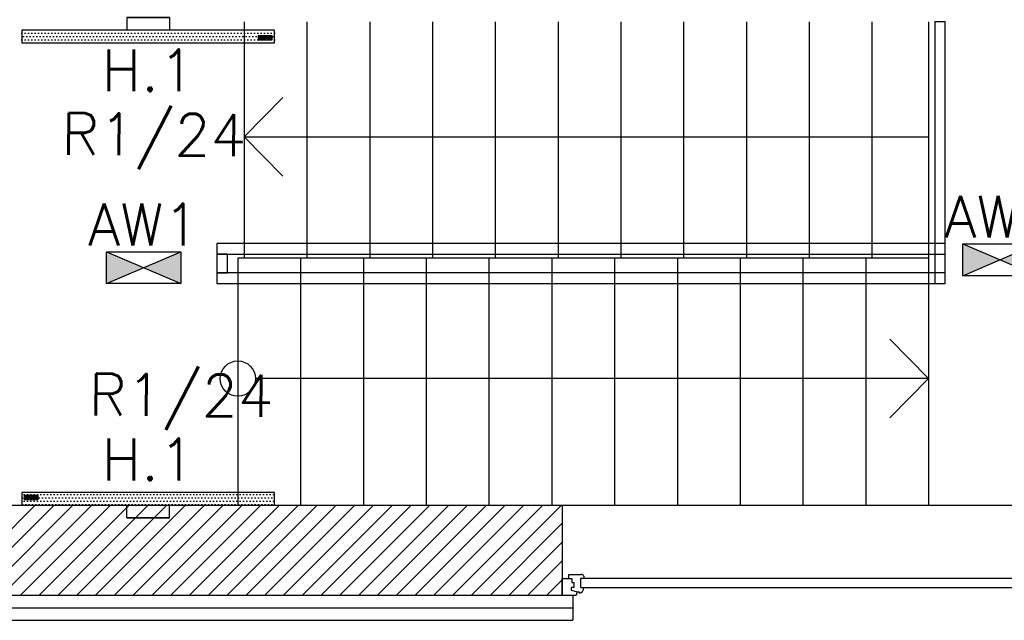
# Model space of a CAD drawing. Header units: millimetres. Extents: x 22250 to 51280, y -5012 to 7692.
# Tile 20 of 183: x 37801 to 38272, y -1432 to -1145. Entities that reach past the tile are written whole.
import ezdxf
from ezdxf.enums import TextEntityAlignment as Align

# ---------------------------------------------------------------- set-up
doc = ezdxf.new("R2010")
doc.units = ezdxf.units.MM
for name, color, linetype in [('_BI_LOGO', 140, 'Continuous'), ('_BI_OSW_OPIS', 140, 'Continuous'), ('_BI_OSW_OPRAWY', 140, 'Continuous'), ('E_podklad', 252, 'Continuous')]:
    doc.layers.add(name, color=color, linetype=linetype)
doc.layers.add('E_Obwody', color=3, linetype='Continuous', lineweight=13)
doc.styles.add('romans', font='romans.shx')
doc.styles.get("Standard").update_dxf_attribs({"font": 'arial.ttf'})
doc.linetypes.add('BATTING', pattern='A,0.0001,-0.1,[134,ltypeshp.shx,S=0.1,R=0,X=-0.1,Y=0],-0.2,[134,ltypeshp.shx,S=0.1,R=180,X=0.1,Y=0],-0.1', length=0.4001)

# ---------------------------------------------------------------- blocks, each defined once
blk = doc.blocks.new('AW1')
at = {"layer": '_BI_OSW_OPRAWY'}
h = blk.add_hatch(color=1, dxfattribs=at)
h.paths.add_polyline_path([(17.7, -7.6), (17.7, 7.6), (0, 0)])
h.paths.add_polyline_path([(0, 0), (-17.7, 7.6), (-17.7, -7.6)])
for p, q in [((-17.7, -7.6), (17.7, 7.6)), ((-17.7, 7.6), (17.7, -7.6))]:
    blk.add_line(p, q, dxfattribs=at)
blk.add_lwpolyline([(-17.7, 7.6), (17.7, 7.6), (17.7, -7.6), (-17.7, -7.6), (-17.7, 7.6)], dxfattribs=at)
at = {"layer": '_BI_OSW_OPIS', "color": 1, "style": 'romans'}
blk.add_attdef('AW1', text='', height=20, dxfattribs=at).set_placement((0, 10.6), align=Align.CENTER)
blk = doc.blocks.new('BI_LOGO')
at = {"layer": '_BI_LOGO', "linetype": 'Continuous'}
for p, q in [((0, 2.16), (6.37, 2.16)), ((0, 0), (0, 2.16)), ((6.37, 0), (0, 0)), ((0.17, 0.57), (0.17, 1.93)), ((0.17, 1.93), (0.75, 1.93)), ((0.76, 0.57), (0.17, 0.57)), ((0.45, 1.67), (0.82, 1.67)), ((0.45, 1.39), (0.45, 1.67)), ((0.82, 1.39), (0.45, 1.39)), ((0.45, 1.16), (0.84, 1.16)), ((0.45, 0.81), (0.45, 1.16)), ((0.84, 0.81), (0.45, 0.81)), ((0.75, 1.93), (0.8, 1.93)), ((0.81, 0.57), (0.76, 0.57)), ((0.8, 1.93), (0.84, 1.92)), ((0.86, 0.57), (0.81, 0.57)), ((0.82, 1.67), (0.85, 1.67)), ((0.85, 1.4), (0.82, 1.39)), ((0.84, 1.92), (0.89, 1.92)), ((0.84, 1.16), (0.87, 1.16)), ((0.87, 0.82), (0.84, 0.81)), ((0.85, 1.67), (0.88, 1.66)), ((0.88, 1.4), (0.85, 1.4)), ((0.9, 0.57), (0.86, 0.57)), ((0.87, 1.16), (0.9, 1.15)), ((0.9, 0.82), (0.87, 0.82)), ((0.88, 1.66), (0.9, 1.65)), ((0.9, 1.42), (0.88, 1.4)), ((0.89, 1.92), (0.93, 1.91)), ((0.9, 1.65), (0.92, 1.63)), ((0.92, 1.43), (0.9, 1.42)), ((0.9, 1.15), (0.92, 1.13)), ((0.93, 0.84), (0.9, 0.82)), ((0.94, 0.58), (0.9, 0.57)), ((0.92, 1.63), (0.94, 1.61)), ((0.94, 1.45), (0.92, 1.43)), ((0.92, 1.13), (0.95, 1.12)), ((0.93, 1.91), (0.97, 1.91)), ((0.95, 0.85), (0.93, 0.84)), ((0.94, 1.61), (0.95, 1.59)), ((0.95, 1.47), (0.94, 1.45)), ((0.98, 0.59), (0.94, 0.58)), ((0.95, 1.59), (0.96, 1.57)), ((0.96, 1.5), (0.95, 1.47)), ((0.95, 1.12), (0.96, 1.1)), ((0.96, 0.87), (0.95, 0.85)), ((0.96, 1.57), (0.96, 1.54)), ((0.96, 1.54), (0.96, 1.52)), ((0.96, 1.52), (0.96, 1.5)), ((0.96, 1.1), (0.98, 1.08)), ((0.98, 0.89), (0.96, 0.87)), ((0.97, 1.91), (1, 1.9)), ((0.98, 1.08), (0.99, 1.05)), ((0.99, 0.92), (0.98, 0.89)), ((1.04, 0.61), (0.98, 0.59)), ((0.99, 1.05), (0.99, 1.03)), ((0.99, 1.03), (1, 1)), ((1, 0.94), (0.99, 0.92)), ((1, 1.9), (1.06, 1.88)), ((1, 1), (1, 0.97)), ((1, 0.97), (1, 0.94)), ((1.09, 0.63), (1.04, 0.61)), ((1.06, 1.88), (1.1, 1.86)), ((1.11, 1.31), (1.08, 1.29)), ((1.08, 1.29), (1.13, 1.27)), ((1.14, 0.66), (1.09, 0.63)), ((1.1, 1.86), (1.14, 1.83)), ((1.13, 1.33), (1.11, 1.31)), ((1.16, 1.36), (1.13, 1.33)), ((1.13, 1.27), (1.17, 1.25)), ((1.14, 1.83), (1.18, 1.79)), ((1.18, 0.69), (1.14, 0.66)), ((1.18, 1.39), (1.16, 1.36)), ((1.17, 1.25), (1.2, 1.22)), ((1.18, 1.79), (1.2, 1.76)), ((1.2, 1.43), (1.18, 1.39)), ((1.22, 0.74), (1.18, 0.69)), ((1.2, 1.76), (1.22, 1.72)), ((1.22, 1.46), (1.2, 1.43)), ((1.2, 1.22), (1.23, 1.18)), ((1.22, 1.72), (1.23, 1.68)), ((1.23, 1.5), (1.22, 1.46)), ((1.25, 0.79), (1.22, 0.74)), ((1.23, 1.68), (1.24, 1.64)), ((1.24, 1.54), (1.23, 1.5)), ((1.23, 1.18), (1.25, 1.13)), ((1.24, 1.64), (1.24, 1.59)), ((1.24, 1.59), (1.24, 1.54)), ((1.25, 1.13), (1.27, 1.1)), ((1.26, 0.83), (1.25, 0.79)), ((1.27, 0.87), (1.26, 0.83)), ((1.27, 1.15), (1.28, 1.19)), ((1.27, 1.1), (1.27, 1.15)), ((1.27, 1.05), (1.27, 1.1)), ((1.27, 1.01), (1.27, 1.05)), ((1.27, 0.96), (1.27, 1.01)), ((1.28, 0.91), (1.27, 0.96)), ((1.28, 0.91), (1.27, 0.87)), ((1.28, 1.19), (1.29, 1.23)), ((1.29, 0.88), (1.28, 0.91)), ((1.29, 1.23), (1.3, 1.27)), ((1.3, 0.84), (1.29, 0.88)), ((1.3, 1.27), (1.32, 1.32)), ((1.31, 0.81), (1.3, 0.84)), ((1.33, 0.77), (1.31, 0.81)), ((1.32, 1.32), (1.35, 1.37)), ((1.35, 0.73), (1.33, 0.77)), ((1.35, 1.37), (1.37, 1.41)), ((1.38, 0.7), (1.35, 0.73)), ((1.37, 1.41), (1.4, 1.44)), ((1.4, 0.67), (1.38, 0.7)), ((1.4, 1.44), (1.44, 1.48)), ((1.43, 0.64), (1.4, 0.67)), ((1.47, 0.62), (1.43, 0.64)), ((1.44, 1.48), (1.48, 1.51)), ((1.5, 0.59), (1.47, 0.62)), ((1.48, 1.51), (1.52, 1.54)), ((1.54, 0.58), (1.5, 0.59)), ((1.52, 1.54), (1.56, 1.56)), ((2.18, 0.99), (1.53, 0.98)), ((1.53, 0.98), (1.54, 0.93)), ((1.54, 0.93), (1.56, 0.88)), ((1.58, 0.56), (1.54, 0.58)), ((1.56, 1.56), (1.6, 1.57)), ((1.57, 1.22), (1.56, 1.17)), ((1.56, 1.17), (1.93, 1.17)), ((1.56, 0.88), (1.58, 0.83)), ((1.58, 1.27), (1.57, 1.22)), ((1.61, 1.31), (1.58, 1.27)), ((1.58, 0.83), (1.6, 0.8)), ((1.62, 0.55), (1.58, 0.56)), ((1.6, 1.57), (1.65, 1.58)), ((1.6, 0.8), (1.64, 0.77)), ((1.65, 1.34), (1.61, 1.31)), ((1.66, 0.54), (1.62, 0.55)), ((1.64, 0.77), (1.68, 0.76)), ((1.65, 1.58), (1.7, 1.59)), ((1.7, 1.36), (1.65, 1.34)), ((1.71, 0.53), (1.66, 0.54)), ((1.68, 0.76), (1.73, 0.75)), ((1.7, 1.59), (1.75, 1.59)), ((1.75, 1.36), (1.7, 1.36)), ((1.75, 0.53), (1.71, 0.53)), ((1.73, 0.75), (1.77, 0.75)), ((1.75, 1.59), (1.8, 1.59)), ((1.79, 1.35), (1.75, 1.36)), ((1.8, 0.53), (1.75, 0.53)), ((1.77, 0.75), (1.8, 0.76)), ((1.83, 1.33), (1.79, 1.35)), ((1.8, 1.59), (1.85, 1.58)), ((1.8, 0.76), (1.83, 0.77)), ((1.85, 0.54), (1.8, 0.53)), ((1.87, 1.3), (1.83, 1.33)), ((1.83, 0.77), (1.86, 0.79)), ((1.85, 1.58), (1.89, 1.57)), ((1.9, 0.55), (1.85, 0.54)), ((1.86, 0.79), (1.88, 0.81)), ((1.9, 1.26), (1.87, 1.3)), ((1.88, 0.81), (1.89, 0.83)), ((1.89, 1.57), (1.93, 1.56)), ((1.89, 0.83), (1.9, 0.86)), ((1.92, 1.22), (1.9, 1.26)), ((1.9, 0.86), (2.2, 0.86)), ((1.95, 0.56), (1.9, 0.55)), ((1.93, 1.17), (1.92, 1.22)), ((1.93, 1.56), (1.97, 1.54)), ((1.99, 0.59), (1.95, 0.56)), ((1.97, 1.54), (2.01, 1.51)), ((2.04, 0.61), (1.99, 0.59)), ((2.01, 1.51), (2.05, 1.49)), ((2.08, 0.64), (2.04, 0.61)), ((2.05, 1.49), (2.08, 1.45)), ((2.08, 1.45), (2.11, 1.42)), ((2.11, 0.68), (2.08, 0.64)), ((2.11, 1.42), (2.13, 1.38)), ((2.14, 0.72), (2.11, 0.68)), ((2.13, 1.38), (2.15, 1.34)), ((2.17, 0.76), (2.14, 0.72)), ((2.15, 1.34), (2.18, 1.29)), ((2.17, 1.06), (2.18, 1.11)), ((2.18, 0.99), (2.17, 1.06)), ((2.18, 0.8), (2.17, 0.76)), ((2.18, 1.29), (2.19, 1.25)), ((2.18, 1.15), (2.19, 1.19)), ((2.18, 1.11), (2.18, 1.15)), ((2.18, 0.96), (2.18, 0.99)), ((2.19, 0.91), (2.18, 0.96)), ((2.2, 0.86), (2.18, 0.8)), ((2.19, 1.24), (2.2, 1.28)), ((2.19, 1.25), (2.19, 1.24)), ((2.19, 1.19), (2.19, 1.24)), ((2.21, 0.86), (2.19, 0.91)), ((2.19, 0.46), (2.48, 0.46)), ((2.2, 0.4), (2.19, 0.46)), ((2.2, 1.28), (2.22, 1.32)), ((2.21, 0.36), (2.2, 0.4)), ((2.22, 0.81), (2.21, 0.86)), ((2.22, 0.33), (2.21, 0.36)), ((2.22, 1.32), (2.23, 1.37)), ((2.24, 0.77), (2.22, 0.81)), ((2.24, 0.32), (2.22, 0.33)), ((2.23, 1.37), (2.26, 1.41)), ((2.27, 0.73), (2.24, 0.77)), ((2.26, 0.29), (2.24, 0.32)), ((2.26, 1.41), (2.28, 1.45)), ((2.29, 0.26), (2.26, 0.29)), ((2.29, 0.7), (2.27, 0.73)), ((2.28, 1.45), (2.31, 1.48)), ((2.32, 0.66), (2.29, 0.7)), ((2.33, 0.23), (2.29, 0.26)), ((2.31, 1.48), (2.35, 1.51)), ((2.36, 0.63), (2.32, 0.66)), ((2.38, 0.21), (2.33, 0.23)), ((2.35, 1.51), (2.38, 1.54)), ((2.39, 0.61), (2.36, 0.63)), ((2.38, 1.54), (2.43, 1.56)), ((2.43, 0.18), (2.38, 0.21)), ((2.43, 0.59), (2.39, 0.61)), ((2.43, 1.56), (2.47, 1.57)), ((2.48, 0.58), (2.43, 0.59)), ((2.46, 0.17), (2.43, 0.18)), ((2.43, 0.18), (2.43, 0.18)), ((2.46, 1.15), (2.45, 1.1)), ((2.45, 1.1), (2.45, 1.05)), ((2.45, 1.05), (2.45, 1)), ((2.45, 1), (2.46, 0.96)), ((2.47, 1.19), (2.46, 1.15)), ((2.46, 0.96), (2.47, 0.92)), ((2.5, 0.16), (2.46, 0.17)), ((2.47, 1.57), (2.52, 1.58)), ((2.48, 1.22), (2.47, 1.19)), ((2.47, 0.92), (2.49, 0.88)), ((2.49, 1.26), (2.48, 1.22)), ((2.52, 0.57), (2.48, 0.58)), ((2.48, 0.46), (2.49, 0.43)), ((2.51, 1.28), (2.49, 1.26)), ((2.49, 0.88), (2.51, 0.85)), ((2.49, 0.43), (2.52, 0.41)), ((2.55, 0.16), (2.5, 0.16)), ((2.53, 1.31), (2.51, 1.28)), ((2.51, 0.85), (2.54, 0.83)), ((2.52, 1.58), (2.58, 1.58)), ((2.57, 0.57), (2.52, 0.57)), ((2.52, 0.41), (2.54, 0.38)), ((2.56, 1.32), (2.53, 1.31)), ((2.54, 0.83), (2.57, 0.8)), ((2.54, 0.38), (2.57, 0.37)), ((2.59, 0.16), (2.55, 0.16)), ((2.59, 1.34), (2.56, 1.32)), ((2.57, 0.8), (2.61, 0.79)), ((2.61, 0.57), (2.57, 0.57)), ((2.57, 0.37), (2.62, 0.37)), ((2.58, 1.58), (2.64, 1.58)), ((2.62, 1.34), (2.59, 1.34)), ((2.64, 0.15), (2.59, 0.16)), ((2.61, 0.79), (2.65, 0.79)), ((2.65, 0.57), (2.61, 0.57)), ((2.65, 1.35), (2.62, 1.34)), ((2.62, 0.37), (2.66, 0.37)), ((2.64, 1.58), (2.7, 1.57)), ((2.69, 0.15), (2.64, 0.15)), ((2.71, 1.34), (2.65, 1.35)), ((2.65, 0.79), (2.71, 0.79)), ((2.69, 0.58), (2.65, 0.57)), ((2.66, 0.37), (2.7, 0.37)), ((2.73, 0.59), (2.69, 0.58)), ((2.74, 0.16), (2.69, 0.15)), ((2.7, 1.57), (2.75, 1.55)), ((2.7, 0.37), (2.74, 0.38)), ((2.75, 1.33), (2.71, 1.34)), ((2.71, 0.79), (2.75, 0.81)), ((2.77, 0.6), (2.73, 0.59)), ((2.74, 0.38), (2.77, 0.39)), ((2.78, 0.16), (2.74, 0.16)), ((2.75, 1.55), (2.79, 1.52)), ((2.79, 1.3), (2.75, 1.33)), ((2.75, 0.81), (2.79, 0.83)), ((2.8, 0.62), (2.77, 0.6)), ((2.77, 0.39), (2.8, 0.41)), ((2.83, 0.17), (2.78, 0.16)), ((2.79, 1.52), (2.83, 1.49)), ((2.82, 1.27), (2.79, 1.3)), ((2.79, 0.83), (2.82, 0.87)), ((2.83, 0.64), (2.8, 0.62)), ((2.8, 0.41), (2.83, 0.43)), ((2.84, 1.22), (2.82, 1.27)), ((2.82, 0.87), (2.84, 0.91)), ((2.83, 1.49), (2.86, 1.44)), ((2.86, 0.67), (2.83, 0.64)), ((2.83, 0.43), (2.84, 0.46)), ((2.87, 0.18), (2.83, 0.17)), ((2.86, 1.17), (2.84, 1.22)), ((2.84, 0.91), (2.86, 0.96)), ((2.84, 0.46), (2.85, 0.5)), ((2.85, 0.5), (2.86, 0.54)), ((2.86, 1.44), (2.86, 1.56)), ((2.86, 1.56), (3.13, 1.56)), ((2.87, 1.12), (2.86, 1.17)), ((2.86, 0.96), (2.87, 1.01)), ((2.86, 0.58), (2.86, 0.67)), ((2.86, 0.54), (2.86, 0.58)), ((2.87, 1.06), (2.87, 1.12)), ((2.87, 1.01), (2.87, 1.06)), ((2.9, 0.19), (2.87, 0.18)), ((2.94, 0.2), (2.9, 0.19)), ((2.98, 0.23), (2.94, 0.2)), ((3.02, 0.26), (2.98, 0.23)), ((3.04, 0.29), (3.02, 0.26)), ((3.07, 0.33), (3.04, 0.29)), ((3.09, 0.38), (3.07, 0.33)), ((3.11, 0.43), (3.09, 0.38)), ((3.13, 0.49), (3.11, 0.43)), ((3.13, 1.56), (3.13, 0.72)), ((3.13, 0.72), (3.13, 0.67)), ((3.13, 0.67), (3.13, 0.62)), ((3.13, 0.62), (3.13, 0.58)), ((3.13, 0.58), (3.13, 0.53)), ((3.13, 0.53), (3.13, 0.49)), ((3.22, 0.55), (3.22, 1.9)), ((3.22, 1.9), (3.5, 1.9)), ((3.5, 0.55), (3.22, 0.55)), ((3.5, 1.9), (3.5, 1.46)), ((3.5, 1.46), (3.51, 1.49)), ((3.51, 1.22), (3.5, 1.18)), ((3.5, 1.18), (3.5, 1.13)), ((3.5, 1.13), (3.5, 1.08)), ((3.5, 1.08), (3.5, 0.55)), ((3.51, 1.49), (3.54, 1.51)), ((3.52, 1.25), (3.51, 1.22)), ((3.54, 1.28), (3.52, 1.25)), ((3.54, 1.51), (3.57, 1.53)), ((3.55, 1.3), (3.54, 1.28)), ((3.59, 1.33), (3.55, 1.3)), ((3.57, 1.53), (3.6, 1.55)), ((3.65, 1.35), (3.59, 1.33)), ((3.6, 1.55), (3.64, 1.56)), ((3.64, 1.56), (3.69, 1.58)), ((3.7, 1.36), (3.65, 1.35)), ((3.69, 1.58), (3.73, 1.58)), ((3.74, 1.35), (3.7, 1.36)), ((3.73, 1.58), (3.77, 1.59)), ((3.77, 1.33), (3.74, 1.35)), ((3.77, 1.59), (3.81, 1.59)), ((3.8, 1.31), (3.77, 1.33)), ((3.82, 1.29), (3.8, 1.31)), ((3.81, 1.59), (3.86, 1.58)), ((3.83, 1.26), (3.82, 1.29)), ((3.84, 1.23), (3.83, 1.26)), ((3.85, 1.19), (3.84, 1.23)), ((3.85, 1.15), (3.85, 1.19)), ((3.85, 1.1), (3.85, 1.15)), ((3.85, 0.56), (3.85, 1.1)), ((4.13, 0.56), (3.85, 0.56)), ((3.86, 1.58), (3.9, 1.57)), ((3.9, 1.57), (3.94, 1.56)), ((3.94, 1.56), (3.98, 1.54)), ((3.98, 1.54), (4.01, 1.51)), ((4.01, 1.51), (4.04, 1.48)), ((4.04, 1.48), (4.07, 1.45)), ((4.07, 1.45), (4.09, 1.41)), ((4.09, 1.41), (4.11, 1.36)), ((4.11, 1.36), (4.12, 1.31)), ((4.12, 1.31), (4.12, 1.27)), ((4.12, 1.27), (4.13, 1.22)), ((4.13, 1.22), (4.13, 1.17)), ((4.13, 1.17), (4.13, 0.56)), ((4.14, 1.14), (4.15, 1.18)), ((4.14, 1.09), (4.14, 1.14)), ((4.14, 1.05), (4.14, 1.09)), ((4.14, 1), (4.14, 1.05)), ((4.14, 0.96), (4.14, 1)), ((4.15, 0.92), (4.14, 0.96)), ((4.15, 1.18), (4.16, 1.23)), ((4.16, 0.88), (4.15, 0.92)), ((4.16, 1.23), (4.17, 1.27)), ((4.17, 0.84), (4.16, 0.88)), ((4.17, 1.27), (4.19, 1.32)), ((4.18, 0.8), (4.17, 0.84)), ((4.2, 0.77), (4.18, 0.8)), ((4.19, 1.32), (4.22, 1.36)), ((4.22, 0.73), (4.2, 0.77)), ((4.22, 1.36), (4.24, 1.4)), ((4.25, 0.69), (4.22, 0.73)), ((4.24, 1.4), (4.28, 1.44)), ((4.28, 0.66), (4.25, 0.69)), ((4.28, 1.44), (4.31, 1.47)), ((4.31, 0.64), (4.28, 0.66)), ((4.31, 1.47), (4.35, 1.5)), ((4.34, 0.61), (4.31, 0.64)), ((4.38, 0.59), (4.34, 0.61)), ((4.35, 1.5), (4.39, 1.53)), ((4.41, 0.57), (4.38, 0.59)), ((4.39, 1.53), (4.43, 1.55)), ((5.09, 0.98), (4.41, 0.97)), ((4.41, 0.97), (4.41, 0.93)), ((4.41, 0.93), (4.43, 0.87)), ((4.45, 0.55), (4.41, 0.57)), ((4.43, 1.55), (4.47, 1.57)), ((4.44, 1.22), (4.43, 1.16)), ((4.43, 1.16), (4.79, 1.16)), ((4.43, 0.87), (4.45, 0.83)), ((4.46, 1.27), (4.44, 1.22)), ((4.45, 0.83), (4.48, 0.79)), ((4.49, 0.54), (4.45, 0.55)), ((4.49, 1.32), (4.46, 1.27)), ((4.47, 1.57), (4.52, 1.58)), ((4.48, 0.79), (4.51, 0.77)), ((4.52, 1.34), (4.49, 1.32)), ((4.54, 0.53), (4.49, 0.54)), ((4.51, 0.77), (4.56, 0.75)), ((4.52, 1.58), (4.57, 1.58)), ((4.57, 1.35), (4.52, 1.34)), ((4.58, 0.53), (4.54, 0.53)), ((4.56, 0.75), (4.6, 0.75)), ((4.57, 1.58), (4.62, 1.59)), ((4.63, 1.36), (4.57, 1.35)), ((4.62, 0.53), (4.58, 0.53)), ((4.6, 0.75), (4.64, 0.75)), ((4.62, 1.59), (4.67, 1.58)), ((4.67, 0.53), (4.62, 0.53)), ((4.67, 1.35), (4.63, 1.36)), ((4.64, 0.75), (4.67, 0.75)), ((4.67, 1.58), (4.72, 1.58)), ((4.71, 1.33), (4.67, 1.35)), ((4.67, 0.75), (4.7, 0.76)), ((4.72, 0.54), (4.67, 0.53)), ((4.7, 0.76), (4.73, 0.78)), ((4.74, 1.3), (4.71, 1.33)), ((4.72, 1.58), (4.76, 1.57)), ((4.77, 0.54), (4.72, 0.54)), ((4.73, 0.78), (4.75, 0.8)), ((4.77, 1.26), (4.74, 1.3)), ((4.75, 0.8), (4.77, 0.83)), ((4.76, 1.57), (4.8, 1.55)), ((4.79, 1.21), (4.77, 1.26)), ((4.77, 0.83), (4.78, 0.86)), ((4.82, 0.56), (4.77, 0.54)), ((4.78, 0.86), (5.07, 0.85)), ((4.79, 1.16), (4.79, 1.21)), ((4.8, 1.55), (4.85, 1.53)), ((4.87, 0.58), (4.82, 0.56)), ((4.85, 1.53), (4.88, 1.51)), ((4.91, 0.61), (4.87, 0.58)), ((4.88, 1.51), (4.92, 1.48)), ((4.95, 0.64), (4.91, 0.61)), ((4.92, 1.48), (4.95, 1.45)), ((4.95, 1.45), (4.98, 1.41)), ((4.98, 0.67), (4.95, 0.64)), ((4.98, 1.41), (5, 1.37)), ((5.01, 0.71), (4.98, 0.67)), ((5, 1.37), (5.03, 1.33)), ((5.04, 0.75), (5.01, 0.71)), ((5.03, 1.33), (5.05, 1.29)), ((5.06, 0.8), (5.04, 0.75)), ((5.05, 1.29), (5.06, 1.25)), ((5.06, 1.25), (5.07, 1.21)), ((5.07, 0.85), (5.06, 0.8)), ((5.07, 1.21), (5.08, 1.17)), ((5.08, 1.17), (5.08, 1.12)), ((5.08, 1.12), (5.09, 1.08)), ((5.09, 1.08), (5.09, 1.03)), ((5.09, 1.03), (5.09, 0.98)), ((5.1, 0.55), (5.1, 1.91)), ((5.1, 1.91), (5.37, 1.91)), ((5.37, 0.55), (5.1, 0.55)), ((5.37, 1.91), (5.37, 0.55)), ((5.47, 0.54), (5.47, 1.9)), ((5.47, 1.9), (5.74, 1.9)), ((5.74, 0.54), (5.47, 0.54)), ((5.74, 1.9), (5.74, 0.54)), ((5.84, 1.65), (5.84, 1.91)), ((5.84, 1.91), (6.11, 1.91)), ((6.11, 1.65), (5.84, 1.65)), ((5.84, 0.55), (5.84, 1.55)), ((5.84, 1.55), (6.11, 1.55)), ((6.11, 0.55), (5.84, 0.55)), ((6.11, 1.91), (6.11, 1.65)), ((6.11, 1.55), (6.11, 0.55)), ((6.37, 2.16), (6.37, 0))]:
    blk.add_line(p, q, dxfattribs=at)
blk = doc.blocks.new('H.1')
at = {"layer": '_BI_OSW_OPRAWY'}
h = blk.add_hatch(dxfattribs=at)
h.set_pattern_fill('DOTS1', color=256, style=0)
h.set_pattern_definition([(0, (-2689.363, 24202.941), (0.79375, 1.5875), [0, -1.5875])])
h.paths.add_polyline_path([(-60.35, -12), (60.35, -12), (60.35, -6), (10.15, -6), (-10.15, -6), (-60.35, -6)])
h.paths.add_polyline_path([(52.75, -10.77), (52.75, -8.62), (59.11, -8.62), (59.11, -10.77)], flags=16)
h.paths.add_polyline_path([(56.34, -9.45), (56.39, -9.42), (56.44, -9.42), (56.48, -9.43), (56.52, -9.44), (56.54, -9.46), (56.56, -9.48), (56.58, -9.51), (56.59, -9.54), (56.59, -9.58), (56.6, -9.62), (56.6, -9.67), (56.6, -10.22), (56.88, -10.22), (56.88, -9.9), (56.9, -9.9), (56.9, -9.86), (56.89, -9.81), (56.88, -9.77), (56.88, -9.72), (56.88, -9.68), (56.88, -9.68), (56.88, -9.6), (56.87, -9.55), (56.87, -9.5), (56.86, -9.46), (56.86, -9.41), (56.84, -9.37), (56.82, -9.33), (56.79, -9.29), (56.76, -9.26), (56.72, -9.23), (56.68, -9.22), (56.64, -9.2), (56.6, -9.19), (56.55, -9.18), (56.52, -9.18), (56.47, -9.19), (56.43, -9.2), (56.39, -9.21), (56.35, -9.22), (56.31, -9.24), (56.28, -9.26), (56.27, -9.27), (56.24, -9.31), (56.26, -9.28), (56.24, -9.27), (56.24, -8.87), (55.96, -8.87), (55.96, -10.22), (56.24, -10.22), (56.24, -9.69), (56.24, -9.64), (56.25, -9.59), (56.25, -9.56), (56.26, -9.52), (56.28, -9.49), (56.3, -9.47)], flags=0)
h.paths.add_polyline_path([(56.26, -9.28), (56.24, -9.31), (56.27, -9.27)], flags=0)
h.paths.add_polyline_path([(56.88, -9.6), (56.88, -9.68), (56.88, -9.68), (56.88, -9.72), (56.88, -9.77), (56.89, -9.81), (56.9, -9.86), (56.9, -9.9), (56.92, -9.93), (56.93, -9.97), (56.95, -10.01), (56.97, -10.04), (56.99, -10.08), (57.02, -10.11), (57.05, -10.14), (57.09, -10.16), (57.12, -10.18), (57.16, -10.2), (57.2, -10.22), (57.24, -10.23), (57.28, -10.24), (57.33, -10.24), (57.37, -10.25), (57.42, -10.24), (57.47, -10.24), (57.52, -10.23), (57.57, -10.21), (57.61, -10.19), (57.66, -10.17), (57.7, -10.14), (57.73, -10.1), (57.76, -10.06), (57.78, -10.02), (57.8, -9.97), (57.82, -9.92), (57.52, -9.91), (57.5, -9.96), (57.5, -9.97), (57.48, -9.99), (57.45, -10.01), (57.44, -10.01), (57.42, -10.02), (57.39, -10.03), (57.35, -10.02), (57.3, -10.02), (57.26, -10), (57.22, -9.98), (57.2, -9.95), (57.18, -9.9), (57.16, -9.85), (57.15, -9.8), (57.83, -9.79), (57.83, -9.74), (57.83, -9.69), (57.83, -9.65), (57.83, -9.61), (57.82, -9.57), (57.81, -9.53), (57.79, -9.49), (57.77, -9.44), (57.75, -9.4), (57.73, -9.36), (57.7, -9.32), (57.67, -9.29), (57.63, -9.26), (57.59, -9.24), (57.55, -9.22), (57.51, -9.21), (57.46, -9.19), (57.42, -9.19), (57.37, -9.19), (57.32, -9.19), (57.27, -9.19), (57.22, -9.21), (57.18, -9.22), (57.14, -9.24), (57.1, -9.27), (57.06, -9.3), (57.02, -9.33), (56.99, -9.37), (56.96, -9.41), (56.94, -9.46), (56.92, -9.5), (56.91, -9.55), (56.87, -9.55)], flags=0)
h.paths.add_polyline_path([(57.54, -9.61), (57.18, -9.61), (57.19, -9.55), (57.2, -9.5), (57.23, -9.46), (57.27, -9.43), (57.32, -9.42), (57.37, -9.42), (57.41, -9.42), (57.45, -9.44), (57.49, -9.47), (57.52, -9.51), (57.53, -9.56)], flags=0)
h.paths.add_polyline_path([(57.85, -10.22), (58.12, -10.22), (58.12, -8.86), (57.85, -8.86), (57.85, -9.57), (57.82, -9.57), (57.83, -9.61), (57.83, -9.65), (57.83, -9.69), (57.83, -9.74), (57.83, -9.79), (57.85, -9.79), (57.85, -9.92)], flags=0)
h.paths.add_polyline_path([(57.83, -9.79), (57.15, -9.8), (57.16, -9.85), (57.18, -9.9), (57.2, -9.95), (57.22, -9.98), (57.26, -10), (57.3, -10.02), (57.35, -10.02), (57.39, -10.03), (57.42, -10.02), (57.44, -10.01), (57.45, -10.01), (57.48, -9.99), (57.5, -9.97), (57.5, -9.96), (57.52, -9.91), (57.82, -9.92), (57.85, -9.92), (57.85, -9.79)], flags=0)
h.paths.add_polyline_path([(55.27, -10.37), (55.24, -10.34), (55.23, -10.31), (54.93, -10.31), (54.95, -10.38), (54.96, -10.42), (54.99, -10.46), (55.01, -10.48), (55.04, -10.51), (55.08, -10.54), (55.12, -10.57), (55.17, -10.59), (55.21, -10.6), (55.25, -10.61), (55.29, -10.61), (55.34, -10.62), (55.38, -10.62), (55.43, -10.62), (55.48, -10.62), (55.53, -10.61), (55.57, -10.6), (55.61, -10.59), (55.65, -10.58), (55.69, -10.57), (55.73, -10.54), (55.76, -10.52), (55.79, -10.48), (55.81, -10.45), (55.84, -10.4), (55.86, -10.34), (55.87, -10.28), (55.88, -10.24), (55.88, -10.2), (55.88, -10.15), (55.88, -10.1), (55.88, -10.05), (55.88, -9.21), (55.61, -9.21), (55.61, -9.28), (55.57, -9.28), (55.54, -9.25), (55.5, -9.22), (55.44, -9.2), (55.38, -9.19), (55.32, -9.19), (55.27, -9.19), (55.22, -9.2), (55.17, -9.21), (55.13, -9.23), (55.09, -9.26), (55.06, -9.29), (55.03, -9.32), (55, -9.36), (54.98, -9.41), (54.96, -9.45), (54.95, -9.49), (54.94, -9.53), (54.93, -9.58), (54.93, -9.62), (54.92, -9.67), (54.92, -9.71), (54.93, -9.79), (54.93, -9.82), (54.94, -9.87), (54.95, -9.91), (54.97, -9.96), (54.99, -10), (55.01, -10.04), (55.04, -10.08), (55.07, -10.11), (55.1, -10.14), (55.14, -10.16), (55.18, -10.18), (55.22, -10.19), (55.27, -10.2), (55.31, -10.21), (55.35, -10.2), (55.39, -10.2), (55.43, -10.19), (55.47, -10.18), (55.51, -10.17), (55.55, -10.15), (55.58, -10.13), (55.61, -10.1), (55.61, -10.19), (55.6, -10.24), (55.6, -10.28), (55.57, -10.34), (55.54, -10.36), (55.49, -10.39), (55.45, -10.4), (55.41, -10.4), (55.37, -10.4), (55.32, -10.4), (55.29, -10.39)], flags=0)
h.paths.add_polyline_path([(55.28, -9.46), (55.31, -9.45), (55.33, -9.44), (55.37, -9.43), (55.4, -9.43), (55.45, -9.43), (55.5, -9.45), (55.54, -9.47), (55.57, -9.51), (55.59, -9.55), (55.6, -9.6), (55.61, -9.65), (55.62, -9.71), (55.61, -9.77), (55.6, -9.82), (55.59, -9.86), (55.56, -9.91), (55.53, -9.94), (55.5, -9.97), (55.45, -9.98), (55.4, -9.98), (55.36, -9.98), (55.32, -9.97), (55.29, -9.95), (55.26, -9.92), (55.24, -9.89), (55.22, -9.85), (55.21, -9.81), (55.2, -9.77), (55.2, -9.73), (55.2, -9.67), (55.21, -9.63), (55.21, -9.58), (55.23, -9.55), (55.24, -9.51), (55.26, -9.49)], flags=0)
h.paths.add_polyline_path([(54.92, -9.67), (54.93, -9.62), (54.93, -9.58), (54.94, -9.53), (54.95, -9.49), (54.92, -9.48), (54.9, -9.43), (54.88, -9.39), (54.85, -9.35), (54.83, -9.32), (54.79, -9.29), (54.76, -9.26), (54.72, -9.23), (54.68, -9.22), (54.64, -9.2), (54.59, -9.19), (54.55, -9.18), (54.5, -9.18), (54.44, -9.18), (54.4, -9.19), (54.35, -9.2), (54.3, -9.22), (54.26, -9.24), (54.22, -9.26), (54.19, -9.29), (54.15, -9.33), (54.12, -9.36), (54.09, -9.41), (54.07, -9.45), (54.05, -9.5), (54.03, -9.54), (54.02, -9.58), (54.02, -9.63), (54, -9.64), (54.01, -9.68), (54.01, -9.72), (54.01, -9.76), (54.02, -9.81), (54.03, -9.86), (54.02, -9.9), (54.03, -9.89), (54.04, -9.93), (54.06, -9.97), (54.07, -10), (54.1, -10.04), (54.12, -10.07), (54.15, -10.1), (54.18, -10.13), (54.21, -10.16), (54.25, -10.18), (54.29, -10.2), (54.33, -10.21), (54.37, -10.22), (54.41, -10.23), (54.45, -10.24), (54.5, -10.24), (54.55, -10.24), (54.6, -10.23), (54.65, -10.22), (54.69, -10.21), (54.74, -10.19), (54.79, -10.16), (54.83, -10.13), (54.86, -10.09), (54.89, -10.05), (54.91, -10.01), (54.93, -9.97), (54.94, -9.95), (54.97, -9.96), (54.95, -9.91), (54.95, -9.91), (54.65, -9.91), (54.64, -9.92), (54.64, -9.94), (54.62, -9.98), (54.61, -9.99), (54.58, -10), (54.55, -10.01), (54.52, -10.02), (54.48, -10.02), (54.43, -10.01), (54.38, -10), (54.35, -9.98), (54.33, -9.94), (54.3, -9.89), (54.29, -9.84), (54.28, -9.79), (54.93, -9.79), (54.92, -9.71)], flags=0)
h.paths.add_polyline_path([(54.67, -9.55), (54.67, -9.6), (54.31, -9.6), (54.31, -9.55), (54.33, -9.5), (54.36, -9.46), (54.4, -9.43), (54.44, -9.42), (54.5, -9.41), (54.54, -9.42), (54.58, -9.44), (54.62, -9.47), (54.65, -9.51)], flags=0)
h.paths.add_polyline_path([(53.5, -8.84), (52.92, -8.84), (52.92, -10.21), (53.51, -10.21), (53.56, -10.2), (53.6, -10.2), (53.65, -10.2), (53.69, -10.19), (53.73, -10.18), (53.78, -10.17), (53.84, -10.14), (53.89, -10.11), (53.93, -10.08), (53.96, -10.04), (53.99, -9.99), (54.01, -9.94), (54.02, -9.9), (54.03, -9.86), (54.02, -9.81), (54.01, -9.76), (54.01, -9.72), (54.01, -9.68), (54, -9.64), (53.98, -9.59), (53.95, -9.55), (53.91, -9.52), (53.87, -9.5), (53.83, -9.48), (53.85, -9.46), (53.88, -9.44), (53.9, -9.41), (53.93, -9.38), (53.95, -9.35), (53.96, -9.31), (53.98, -9.27), (53.98, -9.23), (53.99, -9.19), (53.98, -9.14), (53.98, -9.09), (53.96, -9.05), (53.94, -9.01), (53.92, -8.98), (53.89, -8.95), (53.85, -8.92), (53.8, -8.89), (53.75, -8.87), (53.71, -8.86), (53.67, -8.86), (53.63, -8.85), (53.59, -8.85), (53.54, -8.84)], flags=0)
h.paths.add_polyline_path([(53.56, -9.1), (53.59, -9.1), (53.62, -9.11), (53.65, -9.12), (53.67, -9.14), (53.68, -9.16), (53.7, -9.18), (53.7, -9.19), (53.71, -9.2), (53.71, -9.23), (53.71, -9.25), (53.71, -9.28), (53.7, -9.3), (53.69, -9.32), (53.67, -9.34), (53.65, -9.36), (53.62, -9.37), (53.6, -9.38), (53.56, -9.38), (53.2, -9.38), (53.2, -9.1)], flags=0)
h.paths.add_polyline_path([(53.2, -9.61), (53.59, -9.61), (53.62, -9.62), (53.65, -9.62), (53.66, -9.63), (53.67, -9.64), (53.69, -9.65), (53.71, -9.67), (53.72, -9.68), (53.73, -9.72), (53.74, -9.73), (53.74, -9.77), (53.74, -9.8), (53.74, -9.83), (53.73, -9.85), (53.72, -9.88), (53.71, -9.9), (53.67, -9.94), (53.65, -9.95), (53.59, -9.96), (53.2, -9.96)], flags=0)
h.paths.add_polyline_path([(58.22, -8.87), (58.22, -10.23), (58.49, -10.23), (58.49, -8.87)], flags=0)
h.paths.add_polyline_path([(58.86, -9.12), (58.86, -8.86), (58.58, -8.86), (58.58, -9.12)], flags=0)
h.paths.add_polyline_path([(58.59, -10.22), (58.86, -10.22), (58.86, -9.22), (58.59, -9.22)], flags=0)
for p, q in [((-10.15, 0), (-10.15, -6)), ((0, 0), (-10.15, 0)), ((-10.15, 0), (0, 0)), ((10.15, 0), (0, 0)), ((0, 0), (10.15, 0)), ((10.15, 0), (10.15, -6)), ((-60.35, -6), (-60.35, -12)), ((60.35, -6), (-60.35, -6)), ((60.35, -12), (60.35, -6)), ((-60.35, -12), (60.35, -12))]:
    blk.add_line(p, q, dxfattribs=at)
blk.add_blockref('BI_LOGO', (52.75, -10.77), dxfattribs=at)
at = {"layer": '_BI_OSW_OPIS', "style": 'romans'}
blk.add_attdef('H.1', text='', height=20, dxfattribs=at).set_placement((0, 3), align=Align.CENTER)

msp = doc.modelspace()

# ---------------------------------------------------------------- linework, layer by layer
at = {"layer": 'E_podklad', "ltscale": 2}
for p, q in [((37908.35, -1145.63), (37908.35, -1258.63)), ((37938.35, -1145.63), (37938.35, -1258.63)), ((37968.35, -1145.63), (37968.35, -1258.63)), ((37998.35, -1145.63), (37998.35, -1258.63)), ((38028.35, -1145.63), (38028.35, -1258.63)), ((38058.35, -1145.63), (38058.35, -1258.63)), ((38088.35, -1145.63), (38088.35, -1258.63)), ((38118.35, -1145.63), (38118.35, -1258.63)), ((38148.35, -1145.63), (38148.35, -1258.63)), ((38178.35, -1145.63), (38178.35, -1258.63)), ((38208.35, -1145.63), (38208.35, -1258.63)), ((38235.35, -1145.63), (38235.35, -1376.63)), ((38243.35, -1145.63), (38238.35, -1145.63)), ((38238.35, -1145.63), (38238.35, -1270.63)), ((38243.35, -1270.63), (38243.35, -1145.63)), ((38243.35, -1251.63), (37895.35, -1251.63)), ((37895.35, -1251.63), (37895.35, -1256.63)), ((38243.35, -1256.63), (38243.35, -1251.63)), ((37900.35, -1256.63), (37895.35, -1256.63)), ((37895.35, -1256.63), (37895.35, -1265.63)), ((37895.35, -1256.63), (38243.35, -1256.63)), ((37900.35, -1265.63), (37900.35, -1256.63)), ((37905.35, -1258.63), (37905.35, -1376.63)), ((38235.35, -1258.63), (37905.35, -1258.63)), ((37935.35, -1258.63), (37935.35, -1376.63)), ((37935.35, -1258.63), (37935.35, -1376.63)), ((37965.35, -1258.63), (37965.35, -1376.63)), ((37995.35, -1258.63), (37995.35, -1376.63)), ((38025.35, -1258.63), (38025.35, -1376.63)), ((38055.35, -1258.63), (38055.35, -1376.63)), ((38085.35, -1258.63), (38085.35, -1376.63)), ((38115.35, -1258.63), (38115.35, -1376.63)), ((38145.35, -1258.63), (38145.35, -1376.63)), ((38175.35, -1258.63), (38175.35, -1376.63)), ((38205.35, -1258.63), (38205.35, -1376.63)), ((37895.35, -1265.63), (37900.35, -1265.63)), ((38243.35, -1265.63), (37895.35, -1265.63)), ((37895.35, -1265.63), (37895.35, -1270.63)), ((38243.35, -1270.63), (38243.35, -1265.63)), ((37895.35, -1270.63), (38243.35, -1270.63)), ((38238.35, -1270.63), (38243.35, -1270.63)), ((37755.35, -1376.63), (38060.35, -1376.63)), ((38060.35, -1376.63), (38060.35, -1419.63)), ((38060.35, -1376.63), (38288.35, -1376.63)), ((37712.35, -1419.63), (38060.35, -1419.63)), ((38065.35, -1419.63), (38065.35, -1431.63)), ((37700.35, -1431.63), (38065.35, -1431.63))]:
    msp.add_line(p, q, dxfattribs=at)
at = {"layer": 'E_podklad'}
for p, q in [((37908.35, -1200.63), (37926.87, -1181.81)), ((37908.35, -1200.63), (37926.87, -1219.44)), ((37908.35, -1200.63), (38235.35, -1200.63)), ((38235.35, -1316.13), (38216.82, -1297.31)), ((38235.35, -1316.13), (37913.78, -1316.13)), ((38235.35, -1316.13), (38216.82, -1334.94)), ((38063.55, -1411.63), (38063.55, -1409.71)), ((38063.55, -1409.71), (38069.4, -1409.71)), ((38070.68, -1410.59), (38070.68, -1411.65)), ((38060.35, -1419.63), (38060.35, -1411.63)), ((38060.35, -1419.63), (38060.35, -1411.63)), ((38060.35, -1411.63), (38063.55, -1411.63)), ((38063.55, -1411.63), (38064.94, -1411.63)), ((38065.96, -1415.89), (38064.58, -1415.89)), ((38064.58, -1415.89), (38064.58, -1417.22)), ((38064.94, -1411.63), (38064.94, -1413.57)), ((38064.94, -1413.57), (38065.96, -1413.57)), ((38065.96, -1413.57), (38065.96, -1415.89)), ((38070.68, -1411.65), (38069.1, -1411.65)), ((38069.1, -1411.65), (38069.1, -1415.97)), ((38069.1, -1415.97), (38070.73, -1415.97)), ((38060.35, -1419.63), (38067.03, -1419.63)), ((38064.58, -1417.22), (38067.61, -1418.07)), ((38067.03, -1419.63), (38067.61, -1418.07)), ((38067.61, -1418.07), (38068.45, -1418.07)), ((38068.45, -1418.07), (38068.36, -1418.62))]:
    msp.add_line(p, q, dxfattribs=at)
at = {"layer": 'E_podklad', "linetype": 'Continuous'}
for p, q in [((37765.57, -1419.63), (37808.57, -1376.63)), ((37774.55, -1419.63), (37817.55, -1376.63)), ((37783.53, -1419.63), (37826.53, -1376.63)), ((37792.51, -1419.63), (37835.51, -1376.63)), ((37801.49, -1419.63), (37844.49, -1376.63)), ((37810.47, -1419.63), (37853.47, -1376.63)), ((37819.45, -1419.63), (37862.45, -1376.63)), ((37828.43, -1419.63), (37871.43, -1376.63)), ((37837.41, -1419.63), (37880.41, -1376.63)), ((37846.39, -1419.63), (37889.39, -1376.63)), ((37855.37, -1419.63), (37898.37, -1376.63)), ((37864.35, -1419.63), (37907.35, -1376.63)), ((37873.33, -1419.63), (37916.33, -1376.63)), ((37882.31, -1419.63), (37925.31, -1376.63)), ((37891.29, -1419.63), (37934.29, -1376.63)), ((37900.27, -1419.63), (37943.27, -1376.63)), ((37909.25, -1419.63), (37952.25, -1376.63)), ((37918.23, -1419.63), (37961.23, -1376.63)), ((37927.21, -1419.63), (37970.21, -1376.63)), ((37936.19, -1419.63), (37979.19, -1376.63)), ((37945.17, -1419.63), (37988.17, -1376.63)), ((37954.15, -1419.63), (37997.15, -1376.63)), ((37963.13, -1419.63), (38006.13, -1376.63)), ((37972.11, -1419.63), (38015.11, -1376.63)), ((37981.09, -1419.63), (38024.09, -1376.63)), ((37990.07, -1419.63), (38033.07, -1376.63)), ((37999.05, -1419.63), (38042.05, -1376.63)), ((38008.03, -1419.63), (38051.03, -1376.63)), ((38017.01, -1419.63), (38060.01, -1376.63)), ((38025.99, -1419.63), (38060.35, -1385.27)), ((38034.97, -1419.63), (38060.35, -1394.25)), ((38043.95, -1419.63), (38060.35, -1403.23)), ((38052.93, -1419.63), (38060.35, -1412.21))]:
    msp.add_line(p, q, dxfattribs=at)
at = {"layer": 'E_podklad', "linetype": 'BATTING', "ltscale": 14}
msp.add_line((37706.35, -1425.63), (38065.35, -1425.63), dxfattribs=at)
at = {"layer": 'E_podklad'}
msp.add_lwpolyline([(38069.1, -1415.97), (38279.59, -1415.97), (38279.59, -1411.65), (38069.1, -1411.65)], close=True, dxfattribs=at)
msp.add_circle((37905.35, -1316.13), 8.43, dxfattribs=at)
for centre, radius, start, end in [((38069.31, -1411.21), 1.5, 24.3146, 86.6447), ((38068.22, -1416.11), 2.51, 273.1895, 3.1895)]:
    msp.add_arc(centre, radius, start, end, dxfattribs=at)

# ---------------------------------------------------------------- block references
at = {"layer": '_BI_OSW_OPRAWY'}
ref = msp.add_blockref('H.1', (37862.53, -1143.63), dxfattribs=at)
ref.add_attrib('H.1', 'H.1', dxfattribs={"layer": '_BI_OSW_OPIS', "height": 20, "style": 'romans'}).set_placement((37862.53, -1178.82), align=Align.CENTER)
for p in [(37860.35, -1263.13), (38269.5, -1259.35)]:
    msp.add_blockref('AW1', p, dxfattribs=at).add_auto_attribs({'AW1': 'AW1'})
ref = msp.add_blockref('H.1', (37862.53, -1382.63), dxfattribs=dict(at, rotation=180))
ref.add_attrib('H.1', 'H.1', dxfattribs={"layer": '_BI_OSW_OPIS', "height": 20, "style": 'romans'}).set_placement((37862.53, -1364.74), align=Align.CENTER)

# ---------------------------------------------------------------- texts
at = {"layer": 'E_Obwody', "linetype": 'Continuous', "lineweight": 20, "char_height": 20, "width": 38.2199, "attachment_point": 1, "rotation": 359.5659}
for insert in [(37821.18, -1189.15), (37834.22, -1313.72)]:
    msp.add_mtext('{\\Fsimplex,bigfont|c0;R1/24}', dxfattribs=dict(at, insert=insert))

doc.saveas('drawing.dxf')
